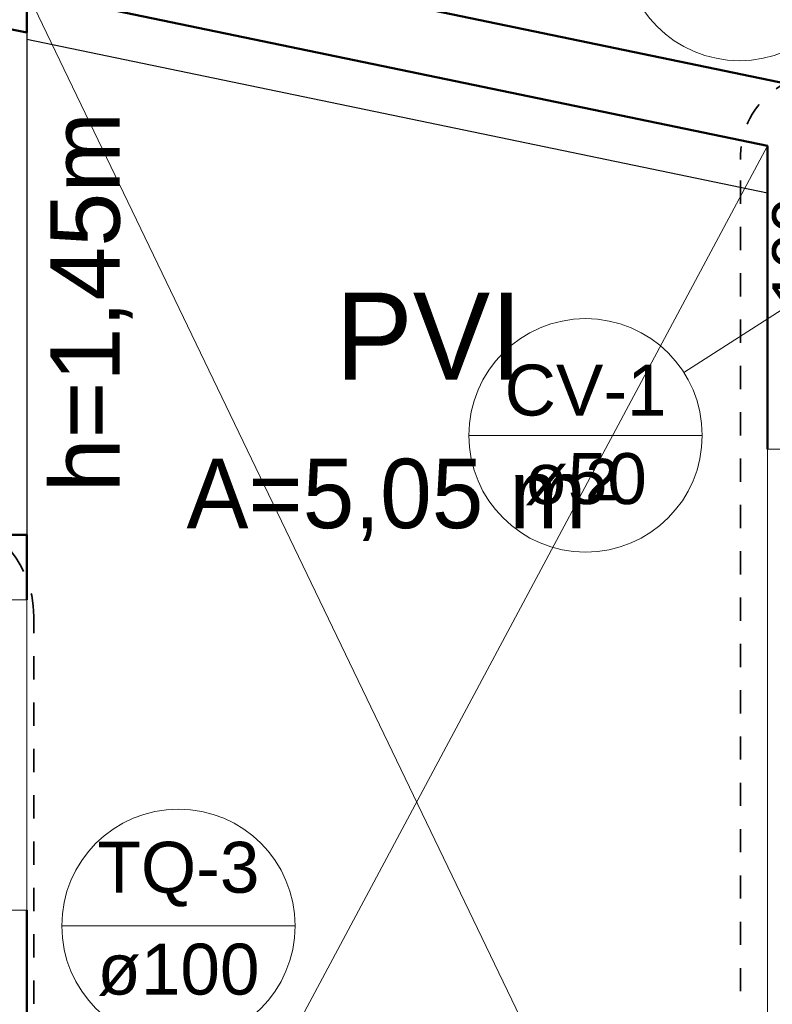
# Model space of a CAD drawing. Header units: millimetres. Extents: x 567 to 934, y -1 to 364.
# Tile 125 of 256: x 614.41 to 617.66, y 107.83 to 112.08. Entities that reach past the tile are written whole.
import ezdxf

# ---------------------------------------------------------------- set-up
doc = ezdxf.new("R2010")
doc.units = ezdxf.units.MM
doc.header["$MEASUREMENT"] = 0
doc.linetypes.add('NULL', pattern=[0])
doc.linetypes.add('Projeção', pattern=[0.0065, 0.005, -0.0015])
for name, color, linetype, lineweight in [('A-ANNO-SYMB', 7, 'Continuous', 9), ('A-AREA-IDEN', 7, 'Continuous', 9), ('A-DETL-THIN', 7, 'Continuous', 18), ('A-GLAZ', 7, 'Continuous', 13), ('A-WALL', 7, 'Continuous', 25), ('C-PROP-LINE', 7, 'Continuous', 25), ('CV-Indicação coluna', 14, 'Continuous', 13), ('G-ANNO-TEXT', 231, 'Continuous', 9), ('TQ-Indicação coluna', 14, 'Continuous', 13), ('TQ-Textos conduto', 7, 'Continuous', 9)]:
    doc.layers.add(name, color=color, linetype=linetype, lineweight=lineweight)
doc.styles.add('Arial', font='arial.ttf')
doc.styles.add('Arial_1', font='arial.ttf', dxfattribs={"height": 200})
doc.styles.add('Humanst521 BT', font='txt', dxfattribs={"height": 0.15})
doc.styles.add('Humnst777 BlkCn BT_1', font='txt', dxfattribs={"height": 0.1875})

msp = doc.modelspace()

# ---------------------------------------------------------------- linework, layer by layer
at = {"layer": 'A-ANNO-SYMB', "color": 8, "linetype": 'Projeção', "lineweight": 35}
for p, q in [((617.5221, 103.2839), (617.5221, 111.4748)), ((614.469, 103.4303), (614.469, 109.5027))]:
    msp.add_line(p, q, dxfattribs=at)
for centre, radius, start, end in [((617.878, 111.4874), 0.3561, 76.2408, 182.0332), ((614.019, 109.5027), 0.45, 0, 90)]:
    msp.add_arc(centre, radius, start, end, dxfattribs=at)
at = {"layer": 'A-DETL-THIN', "color": 8}
for p, q in [((614.4391, 112.1978), (617.6391, 105.5542)), ((617.6391, 111.5336), (614.4391, 105.5542))]:
    msp.add_line(p, q, dxfattribs=at)
at = {"layer": 'A-GLAZ', "color": 8}
for p, q in [((617.6391, 110.2242), (617.6391, 106.0842)), ((617.7991, 110.2242), (617.6391, 110.2242)), ((614.4391, 109.5742), (614.2791, 109.5742)), ((614.4391, 108.2342), (614.4391, 109.5742)), ((614.2791, 108.2342), (614.4391, 108.2342))]:
    msp.add_line(p, q, dxfattribs=at)
at = {"layer": 'A-WALL', "color": 8, "lineweight": 50}
for p, q in [((632.0791, 108.8223), (607.2794, 113.9698)), ((613.5062, 112.2165), (614.4391, 112.0233)), ((614.4391, 112.1978), (617.6391, 111.5336)), ((614.4391, 112.0233), (614.4391, 112.1978)), ((617.6391, 111.5336), (617.6391, 110.2242)), ((614.4391, 109.8542), (610.5591, 109.8542)), ((614.4391, 109.5742), (614.4391, 109.8542)), ((614.4391, 106.2942), (614.4391, 108.2342))]:
    msp.add_line(p, q, dxfattribs=at)
at = {"layer": 'A-WALL', "color": 8}
for p, q in [((614.4391, 112.0233), (614.4391, 109.8542)), ((617.6391, 111.3293), (614.4391, 111.9935))]:
    msp.add_line(p, q, dxfattribs=at)
at = {"layer": 'C-PROP-LINE', "color": 8}
msp.add_line((671.4841, 100.6433), (607.2794, 113.9698), dxfattribs=at)
at = {"layer": 'CV-Indicação coluna'}
for p, q in [((617.2775, 110.556), (618.1437, 111.111)), ((616.3489, 110.284), (617.3572, 110.284))]:
    msp.add_line(p, q, dxfattribs=at)
msp.add_circle((616.853, 110.284), 0.5041, dxfattribs=at)
msp.add_circle((616.853, 110.284), 0.5041, dxfattribs=at)
at = {"layer": 'TQ-Indicação coluna'}
msp.add_line((614.5897, 108.1662), (615.5982, 108.1662), dxfattribs=at)
for centre in [(617.5183, 112.4061), (617.5183, 112.4061), (615.094, 108.1662), (615.094, 108.1662)]:
    msp.add_circle(centre, 0.5042, dxfattribs=at)

# ---------------------------------------------------------------- texts
at = {"layer": 'A-AREA-IDEN', "color": 8}
for s, height, style, p in [('PVI', 0.375, 'Humnst777 BlkCn BT_1', (615.7719, 110.5252)), ('A=5,05 m²', 0.3, 'Humanst521 BT', (615.1289, 109.8833))]:
    msp.add_text(s, height=height, dxfattribs=dict(at, style=style)).set_placement(p)
at = {"layer": 'CV-Indicação coluna', "linetype": 'NULL', "char_height": 0.22, "attachment_point": 8, "line_spacing_factor": 0.6, "style": 'Arial'}
for s, insert, width in [('CV-1', (616.853, 110.3666), 1.400488), ('ø50', (616.853, 109.9814), 1.059085)]:
    msp.add_mtext(s, dxfattribs=dict(at, insert=insert, width=width))
at = {"layer": 'G-ANNO-TEXT', "color": 8, "style": 'Arial_1'}
msp.add_text('h=1,45m', height=0.3, rotation=90, dxfattribs=at).set_placement((614.8402, 110.0385))
at = {"layer": 'TQ-Indicação coluna', "linetype": 'NULL', "char_height": 0.22, "attachment_point": 8, "line_spacing_factor": 0.6, "style": 'Arial'}
for s, insert, width in [('TQ-3', (615.094, 108.2488), 1.400152), ('ø100', (615.094, 107.8636), 1.400823)]:
    msp.add_mtext(s, dxfattribs=dict(at, insert=insert, width=width))
at = {"layer": 'TQ-Textos conduto', "linetype": 'NULL', "insert": (617.8646, 110.994), "char_height": 0.2, "width": 1.273476, "attachment_point": 8, "rotation": 90.0002, "line_spacing_factor": 0.6, "style": 'Arial'}
msp.add_mtext('ø100', dxfattribs=at)

doc.saveas('drawing.dxf')
